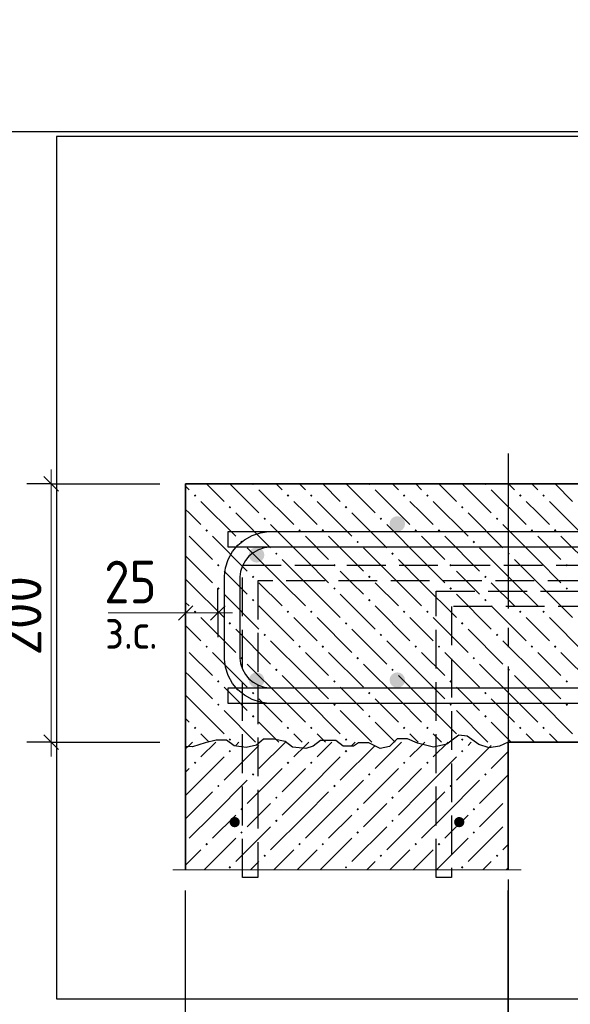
# Model space of a CAD drawing. Header units: millimetres. Extents: x 0 to 50400, y 0 to 35640.
# Tile 3 of 40: x 5795 to 9207, y 3101 to 9202. Entities that reach past the tile are written whole.
import ezdxf

# ---------------------------------------------------------------- set-up
doc = ezdxf.new("R2010")
doc.units = ezdxf.units.MM
doc.linetypes.add('______2', pattern=[324, 240, -84])
doc.linetypes.add('______5', pattern=[1320, 960, -120, 120, -120])
for name, color, linetype, lineweight in [('Standard', 7, 'Continuous', 25), ('ЖБ Перекрытие нижний уровень с отделкой', 7, 'Continuous', 35), ('ЖБ Стена верхний уровень', 7, 'Continuous', 35), ('Размерная линия_ общее', 7, 'Continuous', 13)]:
    doc.layers.add(name, color=color, linetype=linetype, lineweight=lineweight)
doc.layers.add('Обрамление П-обр. равн.', color=7, linetype='Continuous', lineweight=25, true_color=0x5f1e0f)
doc.layers.add('Фоновоя арматура Х1', color=7, linetype='Continuous', lineweight=18, true_color=0x656565)
doc.layers.add('Оси', color=7, linetype='______5', true_color=0x656565)
doc.layers.add('Стена фоновая арматура Х1', color=7, linetype='______2', true_color=0xa0a0a0)
doc.layers.add('Размерная выноска', color=7, linetype='Continuous')
doc.styles.add('ISOCPEUR', font='txt')

msp = doc.modelspace()

# ---------------------------------------------------------------- hatches: boundary and pattern name
at = {"linetype": 'Continuous', "lineweight": -3, "transparency": 33554687}
for points in [[(7159.1, 4229.7), (7156.7, 4242), (7149.8, 4252.3), (7139.4, 4259.3), (7127.1, 4261.7), (7114.9, 4259.3), (7104.5, 4252.3), (7097.6, 4242), (7095.1, 4229.7), (7097.6, 4217.5), (7104.5, 4207.1), (7114.9, 4200.1), (7127.1, 4197.7), (7139.4, 4200.1), (7149.8, 4207.1), (7156.7, 4217.5)], [(8551.1, 4229.7), (8548.7, 4242), (8541.8, 4252.3), (8531.4, 4259.3), (8519.1, 4261.7), (8506.9, 4259.3), (8496.5, 4252.3), (8489.6, 4242), (8487.1, 4229.7), (8489.6, 4217.5), (8496.5, 4207.1), (8506.9, 4200.1), (8519.1, 4197.7), (8531.4, 4200.1), (8541.8, 4207.1), (8548.7, 4217.5)], [(8551.1, 4229.7), (8548.7, 4242), (8541.8, 4252.3), (8531.4, 4259.3), (8519.1, 4261.7), (8506.9, 4259.3), (8496.5, 4252.3), (8489.6, 4242), (8487.1, 4229.7), (8489.6, 4217.5), (8496.5, 4207.1), (8506.9, 4200.1), (8519.1, 4197.7), (8531.4, 4200.1), (8541.8, 4207.1), (8548.7, 4217.5)], [(8551.1, 4229.7), (8548.7, 4242), (8541.8, 4252.3), (8531.4, 4259.3), (8519.1, 4261.7), (8506.9, 4259.3), (8496.5, 4252.3), (8489.6, 4242), (8487.1, 4229.7), (8489.6, 4217.5), (8496.5, 4207.1), (8506.9, 4200.1), (8519.1, 4197.7), (8531.4, 4200.1), (8541.8, 4207.1), (8548.7, 4217.5)]]:
    msp.add_hatch(color=7, dxfattribs=at).paths.add_polyline_path(points)
at = {"layer": 'ЖБ Перекрытие нижний уровень с отделкой', "linetype": 'Continuous', "lineweight": 18, "transparency": 33554687}
for points in [[(7233.7, 6325.4), (7234, 6325.7), (7248.9, 6325.7), (7249.3, 6325.4), (7241.5, 6317.6)], [(7953.7, 6325.4), (7954, 6325.7), (7968.9, 6325.7), (7969.3, 6325.4), (7961.5, 6317.6)], [(8673.7, 6325.4), (8674, 6325.7), (8688.9, 6325.7), (8689.3, 6325.4), (8681.5, 6317.6)], [(6873.7, 6253.4), (6881.5, 6261.2), (6889.3, 6253.4), (6881.5, 6245.6)], [(7449.7, 6253.4), (7457.5, 6261.2), (7465.3, 6253.4), (7457.5, 6245.6)], [(7593.7, 6253.4), (7601.5, 6261.2), (7609.3, 6253.4), (7601.5, 6245.6)], [(8169.7, 6253.4), (8177.5, 6261.2), (8185.3, 6253.4), (8177.5, 6245.6)], [(8313.7, 6253.4), (8321.5, 6261.2), (8329.3, 6253.4), (8321.5, 6245.6)], [(8889.7, 6253.4), (8897.5, 6261.2), (8905.3, 6253.4), (8897.5, 6245.6)], [(9033.7, 6253.4), (9041.5, 6261.2), (9049.3, 6253.4), (9041.5, 6245.6)], [(7089.7, 6181.4), (7097.5, 6189.2), (7105.3, 6181.4), (7097.5, 6173.6)], [(7809.7, 6181.4), (7817.5, 6189.2), (7825.3, 6181.4), (7817.5, 6173.6)], [(8529.7, 6181.4), (8537.5, 6189.2), (8545.3, 6181.4), (8537.5, 6173.6)], [(7305.7, 6109.4), (7313.5, 6117.2), (7321.3, 6109.4), (7313.5, 6101.6)], [(8025.7, 6109.4), (8033.5, 6117.2), (8041.3, 6109.4), (8033.5, 6101.6)], [(8745.7, 6109.4), (8753.5, 6117.2), (8761.3, 6109.4), (8753.5, 6101.6)], [(6945.7, 6037.4), (6953.5, 6045.2), (6961.3, 6037.4), (6953.5, 6029.6)], [(7521.7, 6037.4), (7529.5, 6045.2), (7537.3, 6037.4), (7529.5, 6029.6)], [(7665.7, 6037.4), (7673.5, 6045.2), (7681.3, 6037.4), (7673.5, 6029.6)], [(8241.7, 6037.4), (8249.5, 6045.2), (8257.3, 6037.4), (8249.5, 6029.6)], [(8385.7, 6037.4), (8393.5, 6045.2), (8401.3, 6037.4), (8393.5, 6029.6)], [(8961.7, 6037.4), (8969.5, 6045.2), (8977.3, 6037.4), (8969.5, 6029.6)], [(9105.7, 6037.4), (9113.5, 6045.2), (9121.3, 6037.4), (9113.5, 6029.6)], [(7161.7, 5965.4), (7169.5, 5973.2), (7177.3, 5965.4), (7169.5, 5957.6)], [(7881.7, 5965.4), (7889.5, 5973.2), (7897.3, 5965.4), (7889.5, 5957.6)], [(8601.7, 5965.4), (8609.5, 5973.2), (8617.3, 5965.4), (8609.5, 5957.6)], [(7377.7, 5893.4), (7385.5, 5901.2), (7393.3, 5893.4), (7385.5, 5885.6)], [(8097.7, 5893.4), (8105.5, 5901.2), (8113.3, 5893.4), (8105.5, 5885.6)], [(8817.7, 5893.4), (8825.5, 5901.2), (8833.3, 5893.4), (8825.5, 5885.6)], [(7017.7, 5821.4), (7025.5, 5829.2), (7033.3, 5821.4), (7025.5, 5813.6)], [(7737.7, 5821.4), (7745.5, 5829.2), (7753.3, 5821.4), (7745.5, 5813.6)], [(8457.7, 5821.4), (8465.5, 5829.2), (8473.3, 5821.4), (8465.5, 5813.6)], [(9177.7, 5821.4), (9185.5, 5829.2), (9193.3, 5821.4), (9185.5, 5813.6)], [(7233.7, 5749.4), (7241.5, 5757.2), (7249.3, 5749.4), (7241.5, 5741.6)], [(7953.7, 5749.4), (7961.5, 5757.2), (7969.3, 5749.4), (7961.5, 5741.6)], [(8673.7, 5749.4), (8681.5, 5757.2), (8689.3, 5749.4), (8681.5, 5741.6)], [(7017.7, 5677.4), (7025.5, 5685.2), (7033.3, 5677.4), (7025.5, 5669.6)], [(7737.7, 5677.4), (7745.5, 5685.2), (7753.3, 5677.4), (7745.5, 5669.6)], [(8457.7, 5677.4), (8465.5, 5685.2), (8473.3, 5677.4), (8465.5, 5669.6)], [(9177.7, 5677.4), (9185.5, 5685.2), (9193.3, 5677.4), (9185.5, 5669.6)], [(7233.7, 5605.4), (7241.5, 5613.2), (7249.3, 5605.4), (7241.5, 5597.6)], [(7953.7, 5605.4), (7961.5, 5613.2), (7969.3, 5605.4), (7961.5, 5597.6)], [(8673.7, 5605.4), (8681.5, 5613.2), (8689.3, 5605.4), (8681.5, 5597.6)], [(6873.7, 5533.4), (6881.5, 5541.2), (6889.3, 5533.4), (6881.5, 5525.6)], [(7449.7, 5533.4), (7457.5, 5541.2), (7465.3, 5533.4), (7457.5, 5525.6)], [(7593.7, 5533.4), (7601.5, 5541.2), (7609.3, 5533.4), (7601.5, 5525.6)], [(8169.7, 5533.4), (8177.5, 5541.2), (8185.3, 5533.4), (8177.5, 5525.6)], [(8313.7, 5533.4), (8321.5, 5541.2), (8329.3, 5533.4), (8321.5, 5525.6)], [(8889.7, 5533.4), (8897.5, 5541.2), (8905.3, 5533.4), (8897.5, 5525.6)], [(9033.7, 5533.4), (9041.5, 5541.2), (9049.3, 5533.4), (9041.5, 5525.6)], [(7089.7, 5461.4), (7097.5, 5469.2), (7105.3, 5461.4), (7097.5, 5453.6)], [(7809.7, 5461.4), (7817.5, 5469.2), (7825.3, 5461.4), (7817.5, 5453.6)], [(8529.7, 5461.4), (8537.5, 5469.2), (8545.3, 5461.4), (8537.5, 5453.6)], [(7305.7, 5389.4), (7313.5, 5397.2), (7321.3, 5389.4), (7313.5, 5381.6)], [(8025.7, 5389.4), (8033.5, 5397.2), (8041.3, 5389.4), (8033.5, 5381.6)], [(8745.7, 5389.4), (8753.5, 5397.2), (8761.3, 5389.4), (8753.5, 5381.6)], [(6945.7, 5317.4), (6953.5, 5325.2), (6961.3, 5317.4), (6953.5, 5309.6)], [(7521.7, 5317.4), (7529.5, 5325.2), (7537.3, 5317.4), (7529.5, 5309.6)], [(7665.7, 5317.4), (7673.5, 5325.2), (7681.3, 5317.4), (7673.5, 5309.6)], [(8241.7, 5317.4), (8249.5, 5325.2), (8257.3, 5317.4), (8249.5, 5309.6)], [(8385.7, 5317.4), (8393.5, 5325.2), (8401.3, 5317.4), (8393.5, 5309.6)], [(8961.7, 5317.4), (8969.5, 5325.2), (8977.3, 5317.4), (8969.5, 5309.6)], [(9105.7, 5317.4), (9113.5, 5325.2), (9121.3, 5317.4), (9113.5, 5309.6)], [(7161.7, 5245.4), (7169.5, 5253.2), (7177.3, 5245.4), (7169.5, 5237.6)], [(7881.7, 5245.4), (7889.5, 5253.2), (7897.3, 5245.4), (7889.5, 5237.6)], [(8601.7, 5245.4), (8609.5, 5253.2), (8617.3, 5245.4), (8609.5, 5237.6)], [(7377.7, 5173.4), (7385.5, 5181.2), (7393.3, 5173.4), (7385.5, 5165.6)], [(8097.7, 5173.4), (8105.5, 5181.2), (8113.3, 5173.4), (8105.5, 5165.6)], [(8817.7, 5173.4), (8825.5, 5181.2), (8833.3, 5173.4), (8825.5, 5165.6)], [(7017.7, 5101.4), (7025.5, 5109.2), (7033.3, 5101.4), (7025.5, 5093.6)], [(7737.7, 5101.4), (7745.5, 5109.2), (7753.3, 5101.4), (7745.5, 5093.6)], [(8457.7, 5101.4), (8465.5, 5109.2), (8473.3, 5101.4), (8465.5, 5093.6)], [(9177.7, 5101.4), (9185.5, 5109.2), (9193.3, 5101.4), (9185.5, 5093.6)], [(7233.7, 5029.4), (7241.5, 5037.2), (7249.3, 5029.4), (7241.5, 5021.6)], [(7953.7, 5029.4), (7961.5, 5037.2), (7969.3, 5029.4), (7961.5, 5021.6)], [(8673.7, 5029.4), (8681.5, 5037.2), (8689.3, 5029.4), (8681.5, 5021.6)], [(7017.7, 4957.4), (7025.5, 4965.2), (7033.3, 4957.4), (7025.5, 4949.6)], [(7737.7, 4957.4), (7745.5, 4965.2), (7753.3, 4957.4), (7745.5, 4949.6)], [(8457.7, 4957.4), (8465.5, 4965.2), (8473.3, 4957.4), (8465.5, 4949.6)], [(9177.7, 4957.4), (9185.5, 4965.2), (9193.3, 4957.4), (9185.5, 4949.6)], [(7233.7, 4885.4), (7241.5, 4893.2), (7249.3, 4885.4), (7241.5, 4877.6)], [(7953.7, 4885.4), (7961.5, 4893.2), (7969.3, 4885.4), (7961.5, 4877.6)], [(8673.7, 4885.4), (8681.5, 4893.2), (8689.3, 4885.4), (8681.5, 4877.6)], [(6873.7, 4813.4), (6881.5, 4821.2), (6889.3, 4813.4), (6881.5, 4805.6)], [(7449.7, 4813.4), (7457.5, 4821.2), (7465.3, 4813.4), (7457.5, 4805.6)], [(7593.7, 4813.4), (7601.5, 4821.2), (7609.3, 4813.4), (7601.5, 4805.6)], [(8169.7, 4813.4), (8177.5, 4821.2), (8185.3, 4813.4), (8177.5, 4805.6)], [(8313.7, 4813.4), (8321.5, 4821.2), (8329.3, 4813.4), (8321.5, 4805.6)], [(8889.7, 4813.4), (8897.5, 4821.2), (8905.3, 4813.4), (8897.5, 4805.6)], [(9033.7, 4813.4), (9041.5, 4821.2), (9049.3, 4813.4), (9041.5, 4805.6)], [(7089.7, 4741.4), (7097.5, 4749.2), (7105.3, 4741.4), (7097.5, 4733.6)], [(7809.7, 4741.4), (7817.5, 4749.2), (7825.3, 4741.4), (7817.5, 4733.6)], [(8529.7, 4741.4), (8537.5, 4749.2), (8545.3, 4741.4), (8537.5, 4733.6)]]:
    msp.add_hatch(color=7, dxfattribs=at).paths.add_polyline_path(points, flags=16)
at = {"layer": 'ЖБ Стена верхний уровень', "linetype": 'Continuous', "lineweight": 18, "transparency": 33554687}
for points in [[(7089.7, 4669.4), (7097.5, 4677.2), (7105.3, 4669.4), (7097.5, 4661.6)], [(7809.7, 4669.4), (7817.5, 4677.2), (7825.3, 4669.4), (7817.5, 4661.6)], [(8529.7, 4669.4), (8537.5, 4677.2), (8545.3, 4669.4), (8537.5, 4661.6)], [(6873.7, 4597.4), (6881.5, 4605.2), (6889.3, 4597.4), (6881.5, 4589.6)], [(7449.7, 4597.4), (7457.5, 4605.2), (7465.3, 4597.4), (7457.5, 4589.6)], [(7593.7, 4597.4), (7601.5, 4605.2), (7609.3, 4597.4), (7601.5, 4589.6)], [(8169.7, 4597.4), (8177.5, 4605.2), (8185.3, 4597.4), (8177.5, 4589.6)], [(8313.7, 4597.4), (8321.5, 4605.2), (8329.3, 4597.4), (8321.5, 4589.6)], [(7233.7, 4525.4), (7241.5, 4533.2), (7249.3, 4525.4), (7241.5, 4517.6)], [(7953.7, 4525.4), (7961.5, 4533.2), (7969.3, 4525.4), (7961.5, 4517.6)], [(8673.7, 4525.4), (8681.5, 4533.2), (8689.3, 4525.4), (8681.5, 4517.6)], [(7017.7, 4453.4), (7025.5, 4461.2), (7033.3, 4453.4), (7025.5, 4445.6)], [(7737.7, 4453.4), (7745.5, 4461.2), (7753.3, 4453.4), (7745.5, 4445.6)], [(8457.7, 4453.4), (8465.5, 4461.2), (8473.3, 4453.4), (8465.5, 4445.6)], [(7377.7, 4381.4), (7385.5, 4389.2), (7393.3, 4381.4), (7385.5, 4373.6)], [(8097.7, 4381.4), (8105.5, 4389.2), (8113.3, 4381.4), (8105.5, 4373.6)], [(8817.7, 4381.4), (8823.1, 4386.8), (8823.1, 4375.9)], [(7161.7, 4309.4), (7169.5, 4317.2), (7177.3, 4309.4), (7169.5, 4301.6)], [(7881.7, 4309.4), (7889.5, 4317.2), (7897.3, 4309.4), (7889.5, 4301.6)], [(8601.7, 4309.4), (8609.5, 4317.2), (8617.3, 4309.4), (8609.5, 4301.6)], [(7377.7, 4237.4), (7385.5, 4245.2), (7393.3, 4237.4), (7385.5, 4229.6)], [(8097.7, 4237.4), (8105.5, 4245.2), (8113.3, 4237.4), (8105.5, 4229.6)], [(8817.7, 4237.4), (8823.1, 4242.8), (8823.1, 4231.9)], [(7161.7, 4165.4), (7169.5, 4173.2), (7177.3, 4165.4), (7169.5, 4157.6)], [(7881.7, 4165.4), (7889.5, 4173.2), (7897.3, 4165.4), (7889.5, 4157.6)], [(8601.7, 4165.4), (8609.5, 4173.2), (8617.3, 4165.4), (8609.5, 4157.6)], [(6945.7, 4093.4), (6953.5, 4101.2), (6961.3, 4093.4), (6953.5, 4085.6)], [(7521.7, 4093.4), (7529.5, 4101.2), (7537.3, 4093.4), (7529.5, 4085.6)], [(7665.7, 4093.4), (7673.5, 4101.2), (7681.3, 4093.4), (7673.5, 4085.6)], [(8241.7, 4093.4), (8249.5, 4101.2), (8257.3, 4093.4), (8249.5, 4085.6)], [(8385.7, 4093.4), (8393.5, 4101.2), (8401.3, 4093.4), (8393.5, 4085.6)], [(7305.7, 4021.4), (7313.5, 4029.2), (7321.3, 4021.4), (7313.5, 4013.6)], [(8025.7, 4021.4), (8033.5, 4029.2), (8041.3, 4021.4), (8033.5, 4013.6)], [(8745.7, 4021.4), (8753.5, 4029.2), (8761.3, 4021.4), (8753.5, 4013.6)], [(7089.7, 3949.4), (7097.5, 3957.2), (7105.3, 3949.4), (7097.5, 3941.6)], [(7809.7, 3949.4), (7817.5, 3957.2), (7825.3, 3949.4), (7817.5, 3941.6)], [(8529.7, 3949.4), (8537.5, 3957.2), (8545.3, 3949.4), (8537.5, 3941.6)]]:
    msp.add_hatch(color=7, dxfattribs=at).paths.add_polyline_path(points, flags=16)
at = {"layer": 'Фоновоя арматура Х1', "linetype": 'Continuous', "lineweight": 18, "transparency": 33554687}
for points in [[(8183.1, 6077.7), (8179.5, 6096.1), (8169.1, 6111.7), (8153.5, 6122.1), (8135.1, 6125.7), (8116.8, 6122.1), (8101.2, 6111.7), (8090.8, 6096.1), (8087.1, 6077.7), (8090.8, 6059.3), (8101.2, 6043.8), (8116.8, 6033.4), (8135.1, 6029.7), (8153.5, 6033.4), (8169.1, 6043.8), (8179.5, 6059.3)], [(7311.1, 5885.7), (7307.5, 5904.1), (7297.1, 5919.6), (7281.5, 5930.1), (7263.1, 5933.7), (7244.8, 5930.1), (7229.2, 5919.6), (7218.8, 5904.1), (7215.1, 5885.7), (7218.8, 5867.3), (7229.2, 5851.8), (7244.8, 5841.4), (7263.1, 5837.7), (7281.5, 5841.4), (7297.1, 5851.8), (7307.5, 5867.3)], [(7311.1, 5109.7), (7307.5, 5128.1), (7297.1, 5143.7), (7281.5, 5154.1), (7263.1, 5157.7), (7244.8, 5154.1), (7229.2, 5143.7), (7218.8, 5128.1), (7215.1, 5109.7), (7218.8, 5091.3), (7229.2, 5075.8), (7244.8, 5065.4), (7263.1, 5061.7), (7281.5, 5065.4), (7297.1, 5075.8), (7307.5, 5091.3)], [(8183.1, 5109.7), (8179.5, 5128.1), (8169.1, 5143.7), (8153.5, 5154.1), (8135.1, 5157.7), (8116.8, 5154.1), (8101.2, 5143.7), (8090.8, 5128.1), (8087.1, 5109.7), (8090.8, 5091.3), (8101.2, 5075.8), (8116.8, 5065.4), (8135.1, 5061.7), (8153.5, 5065.4), (8169.1, 5075.8), (8179.5, 5091.3)]]:
    msp.add_hatch(color=7, dxfattribs=at).paths.add_polyline_path(points)

# ---------------------------------------------------------------- linework, layer by layer
at = {"layer": 'Standard', "color": 7, "linetype": 'Continuous', "lineweight": 13, "transparency": 33554687}
msp.add_line((6823.1, 5525.7), (6343.1, 5525.7), dxfattribs=at)
at = {"layer": 'Standard', "color": 254, "linetype": 'Continuous', "lineweight": -3, "true_color": 0xc4c4ff, "transparency": 33554687}
for points in [[(5250.9, 8509.9), (15359.9, 8509.9), (15359.9, 14101.9), (5250.9, 14101.9), (5250.9, 8509.9)], [(6023.1, 3133.7), (21844.1, 3133.7), (21844.1, 8477.7), (6023.1, 8477.7), (6023.1, 3133.7)]]:
    msp.add_lwpolyline(points, dxfattribs=at)
at = {"layer": 'Standard', "color": 7, "linetype": 'Continuous', "lineweight": 25, "transparency": 33554687}
msp.add_lwpolyline([(8823.1, 4725.7), (8768.7, 4700.4), (8704.7, 4690.9), (8640.7, 4710.4), (8567.1, 4762.3), (8515.9, 4767.9), (8442.3, 4711.9), (8359.1, 4693.2), (8259.9, 4718.3), (8199.1, 4746.2), (8135.1, 4746.2), (8087.1, 4699.3), (8029.5, 4685.5), (7959.1, 4721.9), (7895.1, 4721.9), (7863.1, 4700.1), (7799.1, 4700.1), (7754.3, 4736.2), (7658.3, 4736.2), (7613.5, 4700.1), (7568.7, 4686.3), (7485.5, 4693.5), (7440.7, 4729.8), (7370.3, 4743.1), (7306.3, 4743.1), (7261.5, 4707), (7197.5, 4691.4), (7123.9, 4701.4), (7075.9, 4737.7), (7011.9, 4737.7), (6944.7, 4720.3), (6864.7, 4696), (6823.1, 4697.4)], dxfattribs=at)
at = {"layer": 'ЖБ Перекрытие нижний уровень с отделкой', "color": 7, "linetype": 'Continuous', "lineweight": 35, "transparency": 33554687}
for p, q in [((6823.1, 6325.7), (6823.1, 4725.7)), ((14823.1, 6325.7), (6823.1, 6325.7)), ((8823.1, 4725.7), (16423.1, 4725.7))]:
    msp.add_line(p, q, dxfattribs=at)
at = {"layer": 'ЖБ Перекрытие нижний уровень с отделкой', "color": 9, "linetype": 'Continuous', "lineweight": 18, "true_color": 0xc7c7c7, "transparency": 33554687}
for p, q in [((6823.1, 6311.7), (6845.5, 6289.4)), ((6953.1, 6325.7), (7061.5, 6217.4)), ((7097.1, 6325.7), (7277.5, 6145.4)), ((7277.5, 6289.4), (7493.5, 6073.4)), ((7385.1, 6325.7), (7421.5, 6289.4)), ((7529.1, 6325.7), (7565.5, 6289.4)), ((7673.1, 6325.7), (7781.5, 6217.4)), ((7817.1, 6325.7), (7997.5, 6145.4)), ((7997.5, 6289.4), (8213.5, 6073.4)), ((8105.1, 6325.7), (8141.5, 6289.4)), ((8249.1, 6325.7), (8285.5, 6289.4)), ((8393.1, 6325.7), (8501.5, 6217.4)), ((8537.1, 6325.7), (8717.5, 6145.4)), ((8717.5, 6289.4), (8933.5, 6073.4)), ((8825.1, 6325.7), (8861.5, 6289.4)), ((8969.1, 6325.7), (9005.5, 6289.4)), ((9113.1, 6325.7), (9221.5, 6217.4)), ((6845.5, 6145.4), (6823.1, 6167.7)), ((6917.5, 6217.4), (7133.5, 6001.4)), ((7565.5, 6145.4), (7493.5, 6217.4)), ((7637.5, 6217.4), (7853.5, 6001.4)), ((8285.5, 6145.4), (8213.5, 6217.4)), ((8357.5, 6217.4), (8573.5, 6001.4)), ((9005.5, 6145.4), (8933.5, 6217.4)), ((9077.5, 6217.4), (9293.5, 6001.4)), ((6917.5, 6073.4), (6845.5, 6145.4)), ((7133.5, 6145.4), (7349.5, 5929.4)), ((7637.5, 6073.4), (7565.5, 6145.4)), ((7853.5, 6145.4), (8069.5, 5929.4)), ((8357.5, 6073.4), (8285.5, 6145.4)), ((8573.5, 6145.4), (8789.5, 5929.4)), ((9077.5, 6073.4), (9005.5, 6145.4)), ((7565.5, 5857.4), (7349.5, 6073.4)), ((8285.5, 5857.4), (8069.5, 6073.4)), ((9005.5, 5857.4), (8789.5, 6073.4)), ((6845.5, 6001.4), (6989.5, 5857.4)), ((6989.5, 6001.4), (7205.5, 5785.4)), ((7565.5, 6001.4), (7709.5, 5857.4)), ((7709.5, 6001.4), (7925.5, 5785.4)), ((8285.5, 6001.4), (8429.5, 5857.4)), ((8429.5, 6001.4), (8645.5, 5785.4)), ((9005.5, 6001.4), (9149.5, 5857.4)), ((9149.5, 6001.4), (9365.5, 5785.4)), ((7421.5, 5713.4), (7205.5, 5929.4)), ((8141.5, 5713.4), (7925.5, 5929.4)), ((8861.5, 5713.4), (8645.5, 5929.4)), ((6845.5, 5857.4), (6823.1, 5879.7)), ((6845.5, 5857.4), (6989.5, 5713.4)), ((7421.5, 5857.4), (7565.5, 5713.4)), ((7565.5, 5857.4), (7709.5, 5713.4)), ((8141.5, 5857.4), (8285.5, 5713.4)), ((8285.5, 5857.4), (8429.5, 5713.4)), ((8861.5, 5857.4), (9005.5, 5713.4)), ((9005.5, 5857.4), (9149.5, 5713.4)), ((7133.5, 5713.4), (7061.5, 5785.4)), ((7853.5, 5713.4), (7781.5, 5785.4)), ((8573.5, 5713.4), (8501.5, 5785.4)), ((6823.1, 5735.7), (6845.5, 5713.4)), ((6845.5, 5713.4), (7061.5, 5497.4)), ((7205.5, 5641.4), (7133.5, 5713.4)), ((7277.5, 5713.4), (7421.5, 5569.4)), ((7421.5, 5713.4), (7565.5, 5569.4)), ((7565.5, 5713.4), (7781.5, 5497.4)), ((7925.5, 5641.4), (7853.5, 5713.4)), ((7997.5, 5713.4), (8141.5, 5569.4)), ((8141.5, 5713.4), (8285.5, 5569.4)), ((8285.5, 5713.4), (8501.5, 5497.4)), ((8645.5, 5641.4), (8573.5, 5713.4)), ((8717.5, 5713.4), (8861.5, 5569.4)), ((8861.5, 5713.4), (9005.5, 5569.4)), ((9005.5, 5713.4), (9221.5, 5497.4)), ((7061.5, 5641.4), (7277.5, 5425.4)), ((7781.5, 5641.4), (7997.5, 5425.4)), ((8501.5, 5641.4), (8717.5, 5425.4)), ((6823.1, 5591.7), (6845.5, 5569.4)), ((7277.5, 5569.4), (7493.5, 5353.4)), ((7997.5, 5569.4), (8213.5, 5353.4)), ((8717.5, 5569.4), (8933.5, 5353.4)), ((6917.5, 5497.4), (7133.5, 5281.4)), ((7565.5, 5425.4), (7493.5, 5497.4)), ((7637.5, 5497.4), (7853.5, 5281.4)), ((8285.5, 5425.4), (8213.5, 5497.4)), ((8357.5, 5497.4), (8573.5, 5281.4)), ((9005.5, 5425.4), (8933.5, 5497.4)), ((9077.5, 5497.4), (9293.5, 5281.4)), ((6845.5, 5425.4), (6823.1, 5447.7)), ((6917.5, 5353.4), (6845.5, 5425.4)), ((7133.5, 5425.4), (7349.5, 5209.4)), ((7637.5, 5353.4), (7565.5, 5425.4)), ((7853.5, 5425.4), (8069.5, 5209.4)), ((8357.5, 5353.4), (8285.5, 5425.4)), ((8573.5, 5425.4), (8789.5, 5209.4)), ((9077.5, 5353.4), (9005.5, 5425.4)), ((7565.5, 5137.4), (7349.5, 5353.4)), ((8285.5, 5137.4), (8069.5, 5353.4)), ((9005.5, 5137.4), (8789.5, 5353.4)), ((6845.5, 5281.4), (6989.5, 5137.4)), ((6989.5, 5281.4), (7205.5, 5065.4)), ((7565.5, 5281.4), (7709.5, 5137.4)), ((7709.5, 5281.4), (7925.5, 5065.4)), ((8285.5, 5281.4), (8429.5, 5137.4)), ((8429.5, 5281.4), (8645.5, 5065.4)), ((9005.5, 5281.4), (9149.5, 5137.4)), ((9149.5, 5281.4), (9365.5, 5065.4)), ((7421.5, 4993.4), (7205.5, 5209.4)), ((8141.5, 4993.4), (7925.5, 5209.4)), ((8861.5, 4993.4), (8645.5, 5209.4)), ((6845.5, 5137.4), (6823.1, 5159.7)), ((6845.5, 5137.4), (6989.5, 4993.4)), ((7421.5, 5137.4), (7565.5, 4993.4)), ((7565.5, 5137.4), (7709.5, 4993.4)), ((8141.5, 5137.4), (8285.5, 4993.4)), ((8285.5, 5137.4), (8429.5, 4993.4)), ((8861.5, 5137.4), (9005.5, 4993.4)), ((9005.5, 5137.4), (9149.5, 4993.4)), ((7133.5, 4993.4), (7061.5, 5065.4)), ((7853.5, 4993.4), (7781.5, 5065.4)), ((8573.5, 4993.4), (8501.5, 5065.4)), ((6823.1, 5015.7), (6845.5, 4993.4)), ((6845.5, 4993.4), (7061.5, 4777.4)), ((7205.5, 4921.4), (7133.5, 4993.4)), ((7277.5, 4993.4), (7421.5, 4849.4)), ((7421.5, 4993.4), (7565.5, 4849.4)), ((7565.5, 4993.4), (7781.5, 4777.4)), ((7925.5, 4921.4), (7853.5, 4993.4)), ((7997.5, 4993.4), (8141.5, 4849.4)), ((8141.5, 4993.4), (8285.5, 4849.4)), ((8285.5, 4993.4), (8501.5, 4777.4)), ((8645.5, 4921.4), (8573.5, 4993.4)), ((8717.5, 4993.4), (8861.5, 4849.4)), ((8861.5, 4993.4), (9005.5, 4849.4)), ((9005.5, 4993.4), (9221.5, 4777.4)), ((7061.5, 4921.4), (7257.1, 4725.7)), ((7781.5, 4921.4), (7977.1, 4725.7)), ((8501.5, 4921.4), (8697.1, 4725.7)), ((6823.1, 4871.7), (6845.5, 4849.4)), ((7277.5, 4849.4), (7401.1, 4725.7)), ((7997.5, 4849.4), (8121.1, 4725.7)), ((8717.5, 4849.4), (8841.1, 4725.7)), ((6917.5, 4777.4), (6969.1, 4725.7)), ((7545.1, 4725.7), (7493.5, 4777.4)), ((7637.5, 4777.4), (7689.1, 4725.7)), ((8265.1, 4725.7), (8213.5, 4777.4)), ((8357.5, 4777.4), (8409.1, 4725.7)), ((8985.1, 4725.7), (8933.5, 4777.4)), ((9077.5, 4777.4), (9129.1, 4725.7)), ((6825.1, 4725.7), (6823.1, 4727.7))]:
    msp.add_line(p, q, dxfattribs=at)
at = {"layer": 'ЖБ Стена верхний уровень', "color": 7, "linetype": 'Continuous', "lineweight": 35, "transparency": 33554687}
for p, q in [((6823.1, 6325.7), (6823.1, 3933.7)), ((8823.1, 6325.7), (6823.1, 6325.7)), ((8823.1, 3933.7), (8823.1, 4725.7))]:
    msp.add_line(p, q, dxfattribs=at)
at = {"layer": 'ЖБ Стена верхний уровень', "color": 9, "linetype": 'Continuous', "lineweight": 18, "true_color": 0xc7c7c7, "transparency": 33554687}
for p, q in [((6823.1, 4683), (6845.5, 4705.4)), ((6845.5, 4705.4), (6865.8, 4725.7)), ((7009.8, 4725.7), (6917.5, 4633.4)), ((7277.5, 4705.4), (7061.5, 4489.4)), ((7153.8, 4725.7), (7133.5, 4705.4)), ((7441.8, 4725.7), (7277.5, 4561.4)), ((7493.5, 4633.4), (7565.5, 4705.4)), ((7565.5, 4705.4), (7585.8, 4725.7)), ((7729.8, 4725.7), (7637.5, 4633.4)), ((7997.5, 4705.4), (7781.5, 4489.4)), ((7873.8, 4725.7), (7853.5, 4705.4)), ((8161.8, 4725.7), (7997.5, 4561.4)), ((8213.5, 4633.4), (8285.5, 4705.4)), ((8285.5, 4705.4), (8305.8, 4725.7)), ((8449.8, 4725.7), (8357.5, 4633.4)), ((8717.5, 4705.4), (8501.5, 4489.4)), ((8593.8, 4725.7), (8573.5, 4705.4)), ((8823.1, 4667), (8717.5, 4561.4)), ((6845.5, 4417.4), (7061.5, 4633.4)), ((7565.5, 4417.4), (7781.5, 4633.4)), ((8285.5, 4417.4), (8501.5, 4633.4)), ((6845.5, 4561.4), (6823.1, 4539)), ((7421.5, 4561.4), (7205.5, 4345.4)), ((7565.5, 4561.4), (7421.5, 4417.4)), ((8141.5, 4561.4), (7925.5, 4345.4)), ((8285.5, 4561.4), (8141.5, 4417.4)), ((8823.1, 4523), (8645.5, 4345.4)), ((6989.5, 4273.4), (7205.5, 4489.4)), ((7709.5, 4273.4), (7925.5, 4489.4)), ((8429.5, 4273.4), (8645.5, 4489.4)), ((6845.5, 4417.4), (6823.1, 4395)), ((6989.5, 4417.4), (6845.5, 4273.4)), ((7565.5, 4417.4), (7421.5, 4273.4)), ((7709.5, 4417.4), (7565.5, 4273.4)), ((8285.5, 4417.4), (8141.5, 4273.4)), ((8429.5, 4417.4), (8285.5, 4273.4)), ((7277.5, 4273.4), (7349.5, 4345.4)), ((7997.5, 4273.4), (8069.5, 4345.4)), ((8717.5, 4273.4), (8789.5, 4345.4)), ((6845.5, 4273.4), (6823.1, 4251)), ((6989.5, 4273.4), (6845.5, 4129.4)), ((7133.5, 4273.4), (6989.5, 4129.4)), ((7205.5, 4201.4), (7277.5, 4273.4)), ((7565.5, 4273.4), (7349.5, 4057.4)), ((7709.5, 4273.4), (7565.5, 4129.4)), ((7853.5, 4273.4), (7709.5, 4129.4)), ((7925.5, 4201.4), (7997.5, 4273.4)), ((8285.5, 4273.4), (8069.5, 4057.4)), ((8429.5, 4273.4), (8285.5, 4129.4)), ((8573.5, 4273.4), (8429.5, 4129.4)), ((8645.5, 4201.4), (8717.5, 4273.4)), ((7349.5, 4201.4), (7133.5, 3985.4)), ((8069.5, 4201.4), (7853.5, 3985.4)), ((8789.5, 4201.4), (8573.5, 3985.4)), ((7133.5, 4129.4), (6937.8, 3933.7)), ((7853.5, 4129.4), (7657.8, 3933.7)), ((8573.5, 4129.4), (8377.8, 3933.7)), ((8823.1, 4091), (8789.5, 4057.4)), ((6845.5, 3985.4), (6917.5, 4057.4)), ((7493.5, 4057.4), (7369.8, 3933.7)), ((7565.5, 3985.4), (7637.5, 4057.4)), ((8213.5, 4057.4), (8089.8, 3933.7)), ((8285.5, 3985.4), (8357.5, 4057.4)), ((6823.1, 3963), (6845.5, 3985.4)), ((7277.5, 3985.4), (7225.8, 3933.7)), ((7513.8, 3933.7), (7565.5, 3985.4)), ((7997.5, 3985.4), (7945.8, 3933.7)), ((8233.8, 3933.7), (8285.5, 3985.4)), ((8717.5, 3985.4), (8665.8, 3933.7)), ((8823.1, 3947), (8809.8, 3933.7))]:
    msp.add_line(p, q, dxfattribs=at)
at = {"layer": 'Обрамление П-обр. равн.', "color": 38, "linetype": 'Continuous', "lineweight": 25, "true_color": 0x5f1e0f, "transparency": 33554687}
for points in [[(11959.1, 4965.7), (7337.3, 4965.7), (7287.3, 4972.7), (7235.1, 4989.9), (7187, 5016.8), (7147.3, 5049.9), (7114.2, 5089.6), (7087.3, 5137.6), (7070.1, 5189.9), (7063.1, 5239.9), (7063.1, 5755.5), (7070.1, 5805.6), (7087.3, 5857.8), (7114.2, 5905.9), (7147.3, 5945.5), (7187, 5978.6), (7235.1, 6005.5), (7287.3, 6022.7), (7337.3, 6029.7), (11959.1, 6029.7)], [(7087.1, 6029.7), (15948.9, 6029.7)], [(15942.3, 5933.7), (7087.1, 5933.7), (7087.1, 6029.7)], [(11959.1, 5933.7), (7344, 5933.7), (7309.1, 5928.9), (7273.9, 5917.3), (7241.7, 5899.2), (7215.5, 5877.3), (7193.6, 5851.2), (7175.6, 5818.9), (7164, 5783.7), (7159.1, 5748.9), (7159.1, 5246.6), (7164, 5211.7), (7175.6, 5176.5), (7193.6, 5144.3), (7215.5, 5118.1), (7241.7, 5096.2), (7273.9, 5078.2), (7309.1, 5066.6), (7344, 5061.7), (11959.1, 5061.7)], [(15948.9, 4965.7), (7087.1, 4965.7), (7087.1, 5061.7), (15942.3, 5061.7)]]:
    msp.add_lwpolyline(points, dxfattribs=at)
at = {"layer": 'Оси', "color": 8, "linetype": '______5', "lineweight": -3, "transparency": 33554687}
msp.add_line((8823.1, 6514.1), (8823.1, 2168.6), dxfattribs=at)
at = {"layer": 'Размерная выноска', "color": 7, "linetype": 'Continuous', "lineweight": 13, "transparency": 33554687}
msp.add_line((8903.1, 3933.7), (6743.1, 3933.7), dxfattribs=at)
at = {"layer": 'Размерная линия_ общее', "color": 7, "linetype": 'Continuous', "lineweight": 13, "transparency": 33554687}
for p, q in [((5989.6, 6325.7), (5989.6, 6415.7)), ((6823.1, 5525.7), (6733.1, 5525.7)), ((7023.1, 5525.7), (6823.1, 5525.7)), ((7023.1, 5525.7), (7113.1, 5525.7)), ((5989.6, 4725.7), (5989.6, 4635.7))]:
    msp.add_line(p, q, dxfattribs=at)
at = {"layer": 'Размерная линия_ общее', "color": 7, "linetype": 'Continuous', "lineweight": 25, "transparency": 33554687}
for p, q in [((5944.6, 6370.7), (6034.6, 6280.7)), ((6868.1, 5570.7), (6778.1, 5480.7)), ((7068.1, 5570.7), (6978.1, 5480.7)), ((5944.6, 4770.7), (6034.6, 4680.7))]:
    msp.add_line(p, q, dxfattribs=at)
at = {"layer": 'Размерная линия_ общее', "color": 253, "linetype": 'Continuous', "lineweight": -3, "true_color": 0xa0a0a0, "transparency": 33554687}
for p, q in [((5989.6, 6325.7), (5839.6, 6325.7)), ((5989.6, 6325.7), (6139.6, 6325.7)), ((5989.6, 6325.7), (6663.1, 6325.7)), ((6823.1, 5525.7), (6823.1, 5675.7)), ((7023.1, 5525.7), (7023.1, 5675.7)), ((6823.1, 5525.7), (6823.1, 5375.7)), ((7023.1, 5525.7), (7023.1, 5375.7)), ((5989.6, 4725.7), (5839.6, 4725.7)), ((5989.6, 4725.7), (6139.6, 4725.7)), ((5989.6, 4725.7), (6663.1, 4725.7)), ((6823.1, 2252.4), (6823.1, 3805.7))]:
    msp.add_line(p, q, dxfattribs=at)
at = {"layer": 'Размерная линия_ общее', "color": 7, "linetype": 'Continuous', "lineweight": 13, "transparency": 33554687}
msp.add_lwpolyline([(5989.6, 6325.7), (5989.6, 5161.8), (5989.6, 5161.8), (5989.6, 4725.7)], dxfattribs=at)
at = {"layer": 'Размерная линия_ общее', "color": 253, "linetype": 'Continuous', "lineweight": -3, "true_color": 0xa0a0a0, "transparency": 33554687}
msp.add_lwpolyline([(8823.1, 2252.4), (8823.1, 2272.7), (8823.1, 2272.7), (8823.1, 3287.1), (8823.1, 3287.1), (8823.1, 3805.7)], dxfattribs=at)
at = {"layer": 'Стена фоновая арматура Х1', "color": 253, "linetype": '______2', "lineweight": -3, "true_color": 0xa0a0a0, "transparency": 33554687}
for points in [[(7175.1, 3885.7), (7175.1, 5821.7), (12871.1, 5821.7), (12871.1, 5725.7), (7271.1, 5725.7), (7271.1, 3885.7), (7175.1, 3885.7)], [(8375.1, 3885.7), (8375.1, 5661.7), (14231.1, 5661.7), (14231.1, 5565.7), (8471.1, 5565.7), (8471.1, 3885.7), (8375.1, 3885.7)]]:
    msp.add_lwpolyline(points, dxfattribs=at)

# ---------------------------------------------------------------- texts
at = {"layer": 'Размерная линия_ общее', "color": 7, "linetype": 'Continuous', "lineweight": 25, "transparency": 33554687, "insert": (6318.6, 5585.7), "char_height": 264, "width": 484.709, "attachment_point": 7, "style": 'ISOCPEUR'}
msp.add_mtext('\\W0.87;25', dxfattribs=at)
at = {"layer": 'Размерная линия_ общее', "color": 7, "linetype": 'Continuous', "lineweight": 25, "transparency": 33554687, "insert": (5929.6, 5261.7), "char_height": 264, "width": 674.386, "attachment_point": 7, "rotation": 90, "style": 'ISOCPEUR'}
msp.add_mtext('\\W0.91;200', dxfattribs=at)
at = {"layer": 'Размерная линия_ общее', "color": 7, "linetype": 'Continuous', "lineweight": 18, "transparency": 33554687, "insert": (6323.8, 5303.7), "char_height": 216, "width": 496.738, "attachment_point": 7, "style": 'ISOCPEUR'}
msp.add_mtext('\\W0.90;з.с.', dxfattribs=at)

doc.saveas('drawing.dxf')
